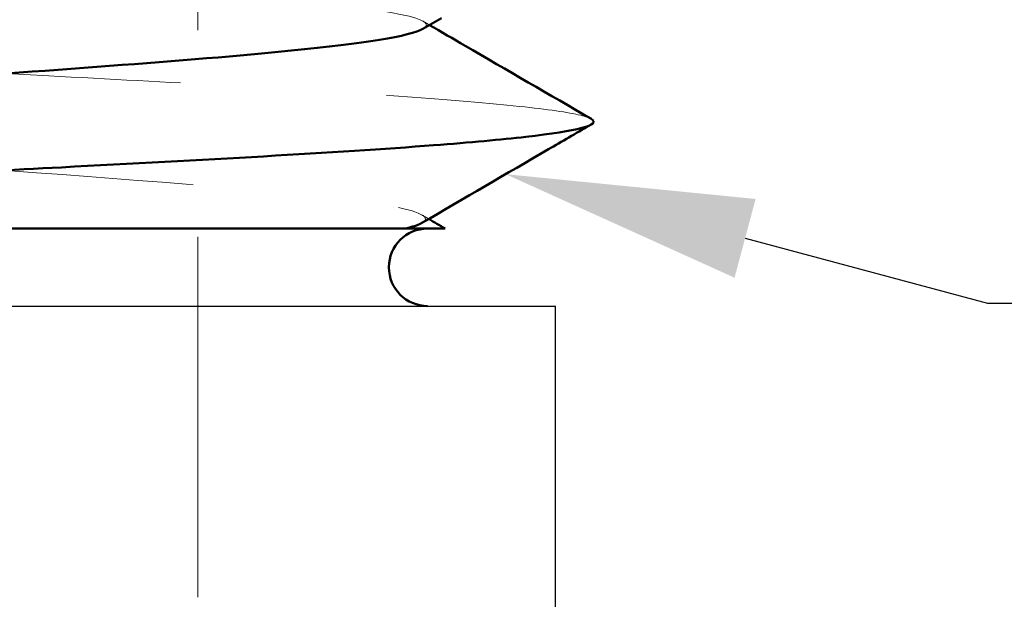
# Model space of a CAD drawing. Header units: inches. Extents: x 0.2 to 10.9, y 0.3 to 8.6.
# Tile 13 of 23: x 2.797 to 3.274, y 5.671 to 5.951. Entities that reach past the tile are written whole.
import ezdxf
from ezdxf import colors
from ezdxf.entities.mleader import LeaderData, LeaderLine
from ezdxf.math import Vec2, Vec3

# ---------------------------------------------------------------- set-up
doc = ezdxf.new("R2010")
doc.units = ezdxf.units.IN
doc.header["$MEASUREMENT"] = 0
doc.linetypes.add('DASHED', pattern=[0.2067, 0.1654, -0.0413])
doc.layers.add('Dimensions', color=250, linetype='Continuous')
for name, color, linetype, lineweight in [('Geometry', 255, 'Continuous', 25), ('Hidden', 250, 'DASHED', 18), ('Visible (ANSI)', 7, 'Continuous', 50)]:
    doc.layers.add(name, color=color, linetype=linetype, lineweight=lineweight)
doc.styles.add('Note Text (ANSI)', font='tahoma.ttf')
doc.styles.get("Standard").update_dxf_attribs({"font": 'tahoma.ttf'})
doc.dimstyles.new('Default (ANSI)', dxfattribs={"dimtxt": 0.12, "dimasz": 0.098425, "dimexe": 0.125, "dimexo": 0.125, "dimgap": 0.031496, "dimtad": 0, "dimtih": 1, "dimtoh": 1, "dimrnd": 1e-08, "dimzin": 4, "dimdsep": 46, "dimtxsty": 'Note Text (ANSI)', "dimcen": 0.09, "dimdle": 0.393701, "dimclrd": 256, "dimclre": 256, "dimclrt": 256, "dimadec": 0, "dimazin": 1, "dimtfac": 1, "dimtofl": 0, "dimtmove": 0, "dimatfit": 3, "dimfxl": 1, "dimtolj": 1, "dimtzin": 4, "dimlwd": -1, "dimlwe": -1, "dimarcsym": 0})

# ---------------------------------------------------------------- blocks, each defined once
blk = doc.blocks.new('*D11')
at = {"layer": 'Defpoints', "color": 0}
for p in [(2.7871, 7.06332), (2.79361, 3.77771), (4.36663, 3.77771)]:
    blk.add_point(p, dxfattribs=at)
at = {"layer": 'Dimensions'}
for p, q in [((2.9121, 7.06332), (4.49163, 7.06332)), ((4.36663, 6.9649), (4.36663, 5.53051)), ((4.36663, 3.87614), (4.36663, 5.31053)), ((2.91861, 3.77771), (4.49163, 3.77771))]:
    blk.add_line(p, q, dxfattribs=at)
for points in [[(4.35022, 6.9649), (4.38303, 6.9649), (4.36663, 7.06332)], [(4.35022, 3.87614), (4.38303, 3.87614), (4.36663, 3.77771)]]:
    blk.add_solid(points, dxfattribs=at)
at = {"layer": 'Dimensions', "insert": (4.36663, 5.42052), "char_height": 0.12, "attachment_point": 5, "style": 'Note Text (ANSI)'}
blk.add_mtext('\\A1;1.1 [27.8]', dxfattribs=at)

msp = doc.modelspace()

# ---------------------------------------------------------------- linework, layer by layer
at = {"layer": 'Geometry'}
for p, q in [((2.98539, 5.85006), (2.98538, 5.85006)), ((2.52834, 5.81256), (3.05634, 5.81256)), ((3.05634, 5.60725), (3.05634, 5.81256))]:
    msp.add_line(p, q, dxfattribs=at)
at = {"layer": 'Hidden', "ltscale": 1.055273}
msp.add_line((2.8831, 6.39521), (2.8831, 3.77771), dxfattribs=at)
at = {"layer": 'Hidden', "ltscale": 0.00489}
msp.add_line((2.98538, 5.85006), (2.98293, 5.85006), dxfattribs=at)
at = {"layer": 'Hidden', "ltscale": 0.000294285}
msp.add_line((2.98314, 5.85006), (2.98293, 5.85006), dxfattribs=at)
at = {"layer": 'Hidden', "ltscale": 1.072396}
msp.add_open_spline([(2.93396, 6.33521), (2.98152, 6.33029), (3.02504, 6.32043), (2.8778, 6.30565), (2.65102, 6.29088), (2.54962, 6.2761), (2.66518, 6.26132), (2.89332, 6.24654), (3.02792, 6.23176), (2.9474, 6.21698), (2.72449, 6.20221), (2.56057, 6.18743), (2.60373, 6.17265), (2.81497, 6.15787), (3.00346, 6.14309), (2.99893, 6.12831), (2.80546, 6.11353), (2.59783, 6.09876), (2.56362, 6.08398), (2.73373, 6.0692), (2.95448, 6.05442), (3.02645, 6.03964), (2.88462, 6.02486), (2.65712, 6.01008), (2.54947, 5.99531), (2.65893, 5.98053), (2.8866, 5.96575), (2.99346, 5.95449), (2.99453, 5.94815), (2.99211, 5.94674)], degree=3, knots=[-38.484143, -38.484143, -38.484143, -38.484143, -37.493678, -36.503214, -35.51275, -34.522286, -33.531822, -32.541358, -31.550894, -30.560429, -29.569965, -28.579501, -27.589037, -26.598573, -25.608109, -24.617645, -23.62718, -22.636716, -21.646252, -20.655788, -19.665324, -18.67486, -17.684396, -16.693931, -15.703467, -14.713003, -13.722539, -12.732075, -12.448553, -12.448553, -12.448553, -12.448553], dxfattribs=at)
at = {"layer": 'Hidden', "ltscale": 0.002239}
msp.add_open_spline([(2.9921, 5.95044), (2.99316, 5.94982), (2.99423, 5.94921), (2.99529, 5.94859)], degree=3, dxfattribs=at)
at = {"layer": 'Hidden', "ltscale": 0.53547}
msp.add_open_spline([(3.07361, 5.90312), (3.0726, 5.90371), (3.07089, 5.9043), (3.06848, 5.90489), (3.06255, 5.90634), (3.05238, 5.90779), (3.03888, 5.90921), (3.00722, 5.91256), (2.95591, 5.91599), (2.89582, 5.9194), (2.86872, 5.92093), (2.83988, 5.92246), (2.81089, 5.92398), (2.74821, 5.92725), (2.68278, 5.93075), (2.63046, 5.93405), (2.60999, 5.93534), (2.59151, 5.9366), (2.57537, 5.93781), (2.57137, 5.93811), (2.56755, 5.93842), (2.56387, 5.93874), (2.53162, 5.94154), (2.51074, 5.94451), (2.50578, 5.94736)], degree=3, knots=[12.662964, 12.662964, 12.662964, 12.662964, 12.78154, 12.78154, 12.78154, 13.072475, 13.072475, 13.072475, 13.755084, 13.755084, 13.755084, 14.062939, 14.062939, 14.062939, 14.728534, 14.728534, 14.728534, 14.988844, 14.988844, 14.988844, 15.053404, 15.053404, 15.053404, 15.620191, 15.620191, 15.620191, 15.620191], dxfattribs=at)
at = {"layer": 'Hidden', "ltscale": 0.441933}
msp.add_open_spline([(2.58774, 5.9036), (2.58114, 5.89969), (2.6134, 5.89085), (2.8076, 5.87708), (2.97717, 5.86405), (2.99703, 5.85595), (2.99159, 5.85278)], degree=3, knots=[-9.557534, -9.557534, -9.557534, -9.557534, -8.770218, -7.779754, -6.78929, -6.151394, -6.151394, -6.151394, -6.151394], dxfattribs=at)
at = {"layer": 'Hidden', "ltscale": 5.65947e-05}
msp.add_open_spline([(3.07291, 5.90009), (3.07284, 5.90005), (3.07277, 5.90001), (3.0727, 5.89996)], degree=3, dxfattribs=at)
at = {"layer": 'Hidden', "ltscale": 0.002206}
msp.add_open_spline([(2.99174, 5.85653), (2.99278, 5.85592), (2.99383, 5.85531), (2.99488, 5.8547)], degree=3, dxfattribs=at)
at = {"layer": 'Visible (ANSI)'}
msp.add_arc((2.99435, 5.83131), 0.01875, 90, 270, dxfattribs=at)
for points in [[(3.00101, 5.95192), (2.99804, 5.95019), (2.99508, 5.94847), (2.99211, 5.94674)], [(2.99488, 5.8547), (2.99753, 5.85315), (3.00018, 5.85161), (3.00283, 5.85006)], [(2.98385, 5.85006), (2.98379, 5.85004), (2.98373, 5.85003), (2.98367, 5.85001)], [(2.98385, 5.85006), (2.98437, 5.85006), (2.98488, 5.85006), (2.98538, 5.85006)], [(2.98493, 5.85038), (2.98459, 5.85029), (2.98424, 5.8502), (2.98387, 5.85011)], [(2.99159, 5.85278), (2.99022, 5.85198), (2.988, 5.85118), (2.98493, 5.85038)], [(2.98538, 5.85006), (2.98538, 5.85006), (2.98538, 5.85006), (2.98538, 5.85006)], [(2.98539, 5.85006), (2.99716, 5.85006), (3.00283, 5.85006), (3.00283, 5.85006)]]:
    msp.add_open_spline(points, degree=3, dxfattribs=at)
for points, knots in [([(2.99211, 5.94674), (2.98606, 5.94322), (2.93179, 5.93478), (2.73163, 5.92141), (2.60761, 5.91055), (2.58944, 5.90461), (2.58774, 5.9036)], [-12.448553, -12.448553, -12.448553, -12.448553, -11.741611, -10.751147, -9.760682, -9.557534, -9.557534, -9.557534, -9.557534]), ([(2.99529, 5.94859), (3.00102, 5.94526), (3.00675, 5.94192), (3.03286, 5.92675), (3.05324, 5.91493), (3.07363, 5.90312)], [0.00311912, 0.00311912, 0.00311912, 0.00311912, 0.01996449, 0.01996449, 0.07981643, 0.07981643, 0.07981643, 0.07981643]), ([(2.50661, 5.85331), (2.50182, 5.856), (2.51003, 5.85871), (2.53142, 5.86137), (2.54104, 5.86257), (2.5533, 5.86375), (2.56761, 5.86492), (2.61131, 5.86849), (2.67588, 5.87223), (2.74447, 5.87589), (2.76849, 5.87717), (2.79299, 5.87844), (2.81711, 5.8797), (2.88438, 5.88319), (2.95064, 5.88682), (2.99722, 5.89039), (3.01503, 5.89176), (3.02998, 5.89312), (3.04184, 5.89446), (3.067, 5.8973), (3.07857, 5.90021), (3.07361, 5.90312)], [9.32623, 9.32623, 9.32623, 9.32623, 9.860793, 9.860793, 9.860793, 10.101083, 10.101083, 10.101083, 10.834656, 10.834656, 10.834656, 11.091547, 11.091547, 11.091547, 11.808038, 11.808038, 11.808038, 12.082011, 12.082011, 12.082011, 12.662964, 12.662964, 12.662964, 12.662964]), ([(3.0727, 5.89996), (3.06608, 5.89612), (3.05945, 5.89227), (3.03241, 5.87655), (3.012, 5.86468), (2.99159, 5.85278)], [0.00020883, 0.00020883, 0.00020883, 0.00020883, 0.01966486, 0.01966486, 0.07965374, 0.07965374, 0.07965374, 0.07965374]), ([(2.51205, 5.85006), (2.5121, 5.85006), (2.53854, 5.85006), (2.58715, 5.85006), (2.64417, 5.85006), (2.73232, 5.85006), (2.81224, 5.85006), (2.88414, 5.85006), (2.94864, 5.85006), (2.97434, 5.85006), (2.978, 5.85006), (2.98086, 5.85006), (2.98293, 5.85006)], [-0.6017564, -0.6017564, -0.6017564, -0.6017564, -0.4246218, -0.4246218, -0.4246218, -0.2168664, -0.2168664, -0.2168664, -0.0299995, -0.0299995, -0.0299995, -0.0033783, -0.0033783, -0.0033783, -0.0033783]), ([(2.98295, 5.85006), (2.98308, 5.85006), (2.98321, 5.85006), (2.98345, 5.85006), (2.98356, 5.85006), (2.98366, 5.85006)], [-0.003260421, -0.003260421, -0.003260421, -0.003260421, -0.001540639, -0.001540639, 0, 0, 0, 0])]:
    msp.add_open_spline(points, degree=3, knots=knots, dxfattribs=at)

# ---------------------------------------------------------------- dimensions: what is measured, and where the dimension line sits
at = {"layer": 'Dimensions'}
dim = msp.add_linear_dim(base=(4.36663, 3.77771), p1=(2.7871, 7.06332), p2=(2.79361, 3.77771), angle=90, dimstyle='Default (ANSI)', override={"dimdec": 1, "dimlfac": 0.333333}, dxfattribs=at)
dim.commit()
dim.dimension.update_dxf_attribs({"geometry": '*D11', "text_midpoint": (4.36663, 5.42052)})

# ---------------------------------------------------------------- leaders
ml = msp.add_multileader_mtext('Standard', dxfattribs=at)
ml.set_content('10-32', color=256)
ml.set_leader_properties()
ml.build(insert=Vec2(0, 0))
ml.multileader.update_dxf_attribs({"text_left_attachment_type": 2, "text_right_attachment_type": 2, "dogleg_length": 0.36, "arrow_head_size": 0.12})
ctx = ml.context
ctx.base_point, ctx.char_height, ctx.arrow_head_size, ctx.landing_gap_size, ctx.plane_origin = Vec3(3.62545, 5.81387), 0.12, 0.12, 0.09, Vec3(3.03214, 5.87639)
ctx.left_attachment, ctx.right_attachment = 2, 2
notes = []
notes.append((ctx, [(0, (1, 1, 0), (3.26545, 5.81387), (1, 0), 0.36, [(0, [(3.03214, 5.87639)], 0, [])])]))
ctx.mtext.insert, ctx.mtext.flow_direction = Vec3(3.71545, 5.87637), 5
for ctx, leaders in notes:
    for number, flags, end, landing, length, lines in leaders:
        leader = LeaderData()
        leader.index, (leader.has_last_leader_line, leader.has_dogleg_vector, leader.attachment_direction) = number, flags
        leader.last_leader_point, leader.dogleg_vector, leader.dogleg_length = Vec3(end), Vec3(landing), length
        for number, points, colour, breaks in lines:
            line = LeaderLine()
            line.index, line.vertices, line.color, line.breaks = number, Vec3.list(points), colors.encode_raw_color(colour), breaks
            leader.lines.append(line)
        ctx.leaders.append(leader)

doc.saveas('drawing.dxf')
